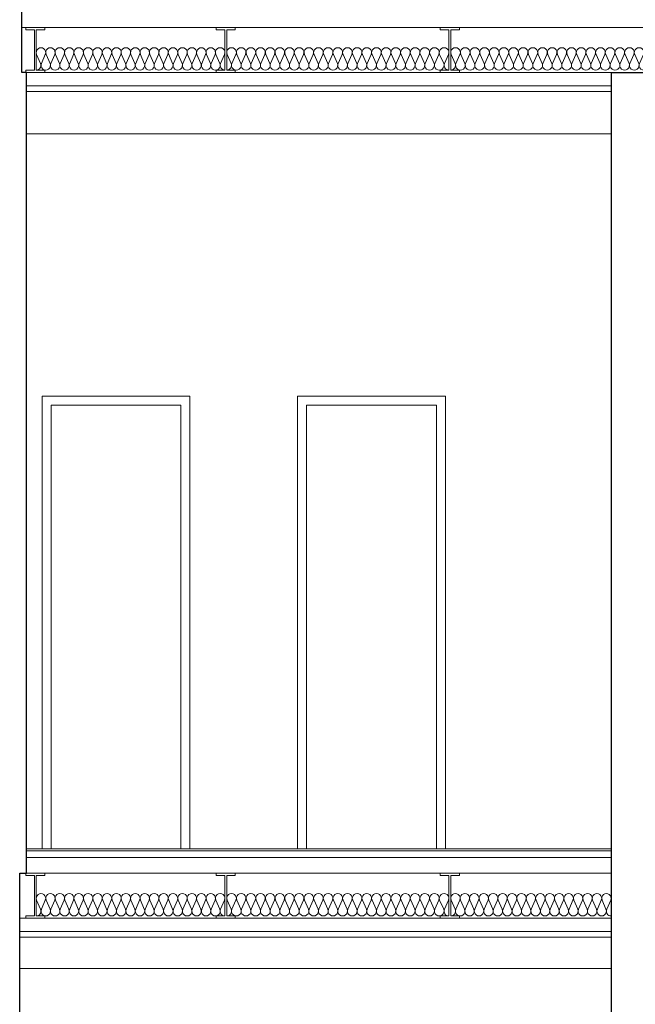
# Model space of a CAD drawing. Extents: x -394022 to -71759, y -12022 to 18278.
# Tile 34 of 91: x -219589 to -216841, y -351 to 4043. Entities that reach past the tile are written whole.
import ezdxf

# ---------------------------------------------------------------- set-up
doc = ezdxf.new("R2010")
doc.units = 0
doc.header["$MEASUREMENT"] = 0
doc.layers.add('INWENT STROPY', color=7, linetype='Continuous')
for name, color, linetype, lineweight, true_color in [('INWENT STROPY_Nr_Pióra__2', 7, 'Continuous', 13, 0x7f7f7f), ('INWENT STROPY_Nr_Pióra__25', 7, 'Continuous', 15, 0x40a5ff), ('Inwentaryzacja Konst._Nr_Pióra__25', 7, 'Continuous', 15, 0x40a5ff)]:
    doc.layers.add(name, color=color, linetype=linetype, lineweight=lineweight, true_color=true_color)
for name, color, linetype, lineweight in [('INWENT STROPY_Nr_Pióra__21', 7, 'Continuous', 13), ('INWENT. DRZWI_Nr_Pióra__21', 7, 'Continuous', 13), ('INWENT.ŚCIANY_Nr_Pióra__1', 7, 'Continuous', 25)]:
    doc.layers.add(name, color=color, linetype=linetype, lineweight=lineweight)

# ---------------------------------------------------------------- blocks, each defined once
blk = doc.blocks.new('Izolacja cieplna 14_18', base_point=(-219515.2, 43.2))
at = {"layer": 'INWENT STROPY_Nr_Pióra__2', "linetype": 'Continuous'}
for p, q in [((-219513.5, 113.4), (-219496, 73)), ((-219492.4, 73), (-219474.9, 113.4)), ((-219471.4, 113.4), (-219453.9, 73)), ((-219450.3, 73), (-219432.8, 113.4)), ((-219429.3, 113.4), (-219411.8, 73)), ((-219408.2, 73), (-219390.7, 113.4)), ((-219387.2, 113.4), (-219369.7, 73)), ((-219366.1, 73), (-219348.6, 113.4)), ((-219345.1, 113.4), (-219327.6, 73)), ((-219324, 73), (-219306.5, 113.4)), ((-219303, 113.4), (-219285.5, 73)), ((-219281.9, 73), (-219264.4, 113.4)), ((-219260.9, 113.4), (-219243.4, 73)), ((-219239.8, 73), (-219222.3, 113.4)), ((-219218.8, 113.4), (-219201.3, 73)), ((-219197.7, 73), (-219180.2, 113.4)), ((-219176.7, 113.4), (-219159.2, 73)), ((-219155.6, 73), (-219138.1, 113.4)), ((-219134.6, 113.4), (-219117.1, 73)), ((-219113.5, 73), (-219096, 113.4)), ((-219092.5, 113.4), (-219075, 73)), ((-219071.4, 73), (-219053.9, 113.4)), ((-219050.4, 113.4), (-219032.9, 73)), ((-219029.3, 73), (-219011.8, 113.4)), ((-219008.3, 113.4), (-218990.8, 73)), ((-218987.2, 73), (-218969.7, 113.4)), ((-218966.2, 113.4), (-218948.7, 73)), ((-218945.1, 73), (-218927.6, 113.4)), ((-218924.1, 113.4), (-218906.6, 73)), ((-218903, 73), (-218885.5, 113.4)), ((-218882, 113.4), (-218864.5, 73)), ((-218860.9, 73), (-218843.4, 113.4)), ((-218839.9, 113.4), (-218822.4, 73)), ((-218818.8, 73), (-218801.3, 113.4)), ((-218797.8, 113.4), (-218780.3, 73)), ((-218776.7, 73), (-218759.2, 113.4)), ((-218755.7, 113.4), (-218738.2, 73)), ((-218734.6, 73), (-218717.1, 113.4)), ((-218713.6, 113.4), (-218696.1, 73)), ((-218692.5, 73), (-218675, 113.4))]:
    blk.add_line(p, q, dxfattribs=at)
for centre, start_param, end_param in [((-219494.2, 121.9), 4.299595, 8.266775), ((-219452.1, 121.9), 4.299595, 8.266775), ((-219410, 121.9), 4.299595, 8.266775), ((-219367.9, 121.9), 4.299595, 8.266775), ((-219325.8, 121.9), 4.299595, 8.266775), ((-219283.7, 121.9), 4.299595, 8.266775), ((-219241.6, 121.9), 4.299595, 8.266775), ((-219199.5, 121.9), 4.299595, 8.266775), ((-219157.4, 121.9), 4.299595, 8.266775), ((-219115.3, 121.9), 4.299595, 8.266775), ((-219073.2, 121.9), 4.299595, 8.266775), ((-219031.1, 121.9), 4.299595, 8.266775), ((-218989, 121.9), 4.299595, 8.266775), ((-218946.9, 121.9), 4.299595, 8.266775), ((-218904.8, 121.9), 4.299595, 8.266775), ((-218862.7, 121.9), 4.299595, 8.266775), ((-218820.6, 121.9), 4.299595, 8.266775), ((-218778.5, 121.9), 4.299595, 8.266775), ((-218736.4, 121.9), 4.299595, 8.266775), ((-218694.3, 121.9), 4.299595, 8.266775), ((-219515.2, 64.4), 3.141593, 5.125182), ((-219473.1, 64.4), 1.158004, 5.125183), ((-219431, 64.4), 1.158004, 5.125183), ((-219388.9, 64.4), 1.158004, 5.125183), ((-219346.8, 64.4), 1.158004, 5.125183), ((-219304.7, 64.4), 1.158004, 5.125183), ((-219262.6, 64.4), 1.158004, 5.125183), ((-219220.5, 64.4), 1.158004, 5.125183), ((-219178.4, 64.4), 1.158004, 5.125183), ((-219136.3, 64.4), 1.158004, 5.125183), ((-219094.2, 64.4), 1.158004, 5.125183), ((-219052.1, 64.4), 1.158004, 5.125183), ((-219010, 64.4), 1.158004, 5.125183), ((-218967.9, 64.4), 1.158004, 5.125183), ((-218925.8, 64.4), 1.158004, 5.125183), ((-218883.7, 64.4), 1.158004, 5.125183), ((-218841.6, 64.4), 1.158004, 5.125183), ((-218799.5, 64.4), 1.158004, 5.125183), ((-218757.4, 64.4), 1.158004, 5.125183), ((-218715.3, 64.4), 1.158004, 5.125183), ((-218673.2, 64.4), 1.158004, 3.141593)]:
    blk.add_ellipse(centre, major_axis=(0, 21.3), ratio=0.989759, start_param=start_param, end_param=end_param, dxfattribs=at)
blk = doc.blocks.new('Izolacja cieplna 14_29', base_point=(-217665.2, 3818.2))
at = {"layer": 'INWENT STROPY_Nr_Pióra__2', "linetype": 'Continuous'}
for p, q in [((-217663.4, 3888.4), (-217645.5, 3848)), ((-217641.9, 3848), (-217623.9, 3888.4)), ((-217620.3, 3888.4), (-217602.4, 3848)), ((-217598.7, 3848), (-217580.8, 3888.4)), ((-217577.2, 3888.4), (-217559.2, 3848)), ((-217555.6, 3848), (-217537.7, 3888.4)), ((-217534, 3888.4), (-217516.1, 3848)), ((-217512.5, 3848), (-217494.5, 3888.4)), ((-217490.9, 3888.4), (-217473, 3848)), ((-217469.3, 3848), (-217451.4, 3888.4)), ((-217447.8, 3888.4), (-217429.8, 3848)), ((-217426.2, 3848), (-217408.3, 3888.4)), ((-217404.7, 3888.4), (-217386.7, 3848)), ((-217383.1, 3848), (-217365.1, 3888.4)), ((-217361.5, 3888.4), (-217343.6, 3848)), ((-217340, 3848), (-217322, 3888.4)), ((-217318.4, 3888.4), (-217300.4, 3848)), ((-217296.8, 3848), (-217278.9, 3888.4)), ((-217275.3, 3888.4), (-217257.3, 3848)), ((-217253.7, 3848), (-217235.8, 3888.4)), ((-217232.1, 3888.4), (-217214.2, 3848)), ((-217210.6, 3848), (-217192.6, 3888.4)), ((-217189, 3888.4), (-217171.1, 3848)), ((-217167.4, 3848), (-217149.5, 3888.4)), ((-217145.9, 3888.4), (-217127.9, 3848)), ((-217124.3, 3848), (-217106.4, 3888.4)), ((-217102.7, 3888.4), (-217084.8, 3848)), ((-217081.2, 3848), (-217063.2, 3888.4)), ((-217059.6, 3888.4), (-217041.7, 3848)), ((-217038, 3848), (-217020.1, 3888.4)), ((-217016.5, 3888.4), (-216998.5, 3848)), ((-216994.9, 3848), (-216977, 3888.4)), ((-216973.3, 3888.4), (-216955.4, 3848)), ((-216951.8, 3848), (-216933.8, 3888.4)), ((-216930.2, 3888.4), (-216912.3, 3848)), ((-216908.7, 3848), (-216890.7, 3888.4)), ((-216887.1, 3888.4), (-216869.1, 3848)), ((-216865.5, 3848), (-216847.6, 3888.4)), ((-216844, 3888.4), (-216826, 3848)), ((-216822.4, 3848), (-216804.4, 3888.4)), ((-216800.8, 3888.4), (-216782.9, 3848)), ((-216779.3, 3848), (-216761.3, 3888.4)), ((-216757.7, 3888.4), (-216739.8, 3848)), ((-216736.1, 3848), (-216718.2, 3888.4)), ((-216714.6, 3888.4), (-216696.6, 3848)), ((-216693, 3848), (-216675.1, 3888.4))]:
    blk.add_line(p, q, dxfattribs=at)
for centre, start_param, end_param in [((-217643.7, 3896.9), 5.870392, 9.837571), ((-217600.6, 3896.9), 5.870392, 9.837571), ((-217557.4, 3896.9), 5.870392, 9.837571), ((-217514.3, 3896.9), 5.870392, 9.837571), ((-217471.2, 3896.9), 5.870392, 9.837571), ((-217428, 3896.9), 5.870392, 9.837571), ((-217384.9, 3896.9), 5.870392, 9.837571), ((-217341.8, 3896.9), 5.870392, 9.837571), ((-217298.6, 3896.9), 5.870392, 9.837571), ((-217255.5, 3896.9), 5.870392, 9.837571), ((-217212.4, 3896.9), 5.870392, 9.837571), ((-217169.2, 3896.9), 5.870392, 9.837571), ((-217126.1, 3896.9), 5.870392, 9.837571), ((-217083, 3896.9), 5.870392, 9.837571), ((-217039.9, 3896.9), 5.870392, 9.837571), ((-216996.7, 3896.9), 5.870392, 9.837571), ((-216953.6, 3896.9), 5.870392, 9.837571), ((-216910.5, 3896.9), 5.870392, 9.837571), ((-216867.3, 3896.9), 5.870392, 9.837571), ((-216824.2, 3896.9), 5.870392, 9.837571), ((-216781.1, 3896.9), 5.870392, 9.837571), ((-216737.9, 3896.9), 5.870392, 9.837571), ((-216694.8, 3896.9), 5.870392, 9.837571), ((-217665.2, 3839.4), 4.712389, 6.695979), ((-217622.1, 3839.4), 2.7288, 6.695979), ((-217579, 3839.4), 2.7288, 6.695979), ((-217535.9, 3839.4), 2.7288, 6.695979), ((-217492.7, 3839.4), 2.7288, 6.695979), ((-217449.6, 3839.4), 2.7288, 6.695979), ((-217406.5, 3839.4), 2.7288, 6.695979), ((-217363.3, 3839.4), 2.7288, 6.695979), ((-217320.2, 3839.4), 2.7288, 6.695979), ((-217277.1, 3839.4), 2.7288, 6.695979), ((-217233.9, 3839.4), 2.7288, 6.695979), ((-217190.8, 3839.4), 2.7288, 6.695979), ((-217147.7, 3839.4), 2.7288, 6.695979), ((-217104.6, 3839.4), 2.7288, 6.695979), ((-217061.4, 3839.4), 2.7288, 6.695979), ((-217018.3, 3839.4), 2.7288, 6.695979), ((-216975.2, 3839.4), 2.7288, 6.695979), ((-216932, 3839.4), 2.7288, 6.695979), ((-216888.9, 3839.4), 2.7288, 6.695979), ((-216845.8, 3839.4), 2.7288, 6.695979), ((-216802.6, 3839.4), 2.7288, 6.695979), ((-216759.5, 3839.4), 2.7288, 6.695979), ((-216716.4, 3839.4), 2.7288, 6.695979), ((-216673.2, 3839.4), 2.7288, 4.712389)]:
    blk.add_ellipse(centre, major_axis=(21.6, 0), ratio=0.986209, start_param=start_param, end_param=end_param, dxfattribs=at)
blk = doc.blocks.new('Izolacja cieplna 14_94', base_point=(-219515.2, 3818.2))
at = {"layer": 'INWENT STROPY_Nr_Pióra__2', "linetype": 'Continuous'}
for p, q in [((-219513.5, 3888.4), (-219496, 3848)), ((-219492.4, 3848), (-219474.9, 3888.4)), ((-219471.4, 3888.4), (-219453.9, 3848)), ((-219450.3, 3848), (-219432.8, 3888.4)), ((-219429.3, 3888.4), (-219411.8, 3848)), ((-219408.2, 3848), (-219390.7, 3888.4)), ((-219387.2, 3888.4), (-219369.7, 3848)), ((-219366.1, 3848), (-219348.6, 3888.4)), ((-219345.1, 3888.4), (-219327.6, 3848)), ((-219324, 3848), (-219306.5, 3888.4)), ((-219303, 3888.4), (-219285.5, 3848)), ((-219281.9, 3848), (-219264.4, 3888.4)), ((-219260.9, 3888.4), (-219243.4, 3848)), ((-219239.8, 3848), (-219222.3, 3888.4)), ((-219218.8, 3888.4), (-219201.3, 3848)), ((-219197.7, 3848), (-219180.2, 3888.4)), ((-219176.7, 3888.4), (-219159.2, 3848)), ((-219155.6, 3848), (-219138.1, 3888.4)), ((-219134.6, 3888.4), (-219117.1, 3848)), ((-219113.5, 3848), (-219096, 3888.4)), ((-219092.5, 3888.4), (-219075, 3848)), ((-219071.4, 3848), (-219053.9, 3888.4)), ((-219050.4, 3888.4), (-219032.9, 3848)), ((-219029.3, 3848), (-219011.8, 3888.4)), ((-219008.3, 3888.4), (-218990.8, 3848)), ((-218987.2, 3848), (-218969.7, 3888.4)), ((-218966.2, 3888.4), (-218948.7, 3848)), ((-218945.1, 3848), (-218927.6, 3888.4)), ((-218924.1, 3888.4), (-218906.6, 3848)), ((-218903, 3848), (-218885.5, 3888.4)), ((-218882, 3888.4), (-218864.5, 3848)), ((-218860.9, 3848), (-218843.4, 3888.4)), ((-218839.9, 3888.4), (-218822.4, 3848)), ((-218818.8, 3848), (-218801.3, 3888.4)), ((-218797.8, 3888.4), (-218780.3, 3848)), ((-218776.7, 3848), (-218759.2, 3888.4)), ((-218755.7, 3888.4), (-218738.2, 3848)), ((-218734.6, 3848), (-218717.1, 3888.4)), ((-218713.6, 3888.4), (-218696.1, 3848)), ((-218692.5, 3848), (-218675, 3888.4))]:
    blk.add_line(p, q, dxfattribs=at)
for centre, start_param, end_param in [((-219494.2, 3896.9), 4.299595, 8.266775), ((-219452.1, 3896.9), 4.299595, 8.266775), ((-219410, 3896.9), 4.299595, 8.266775), ((-219367.9, 3896.9), 4.299595, 8.266775), ((-219325.8, 3896.9), 4.299595, 8.266775), ((-219283.7, 3896.9), 4.299595, 8.266775), ((-219241.6, 3896.9), 4.299595, 8.266775), ((-219199.5, 3896.9), 4.299595, 8.266775), ((-219157.4, 3896.9), 4.299595, 8.266775), ((-219115.3, 3896.9), 4.299595, 8.266775), ((-219073.2, 3896.9), 4.299595, 8.266775), ((-219031.1, 3896.9), 4.299595, 8.266775), ((-218989, 3896.9), 4.299595, 8.266775), ((-218946.9, 3896.9), 4.299595, 8.266775), ((-218904.8, 3896.9), 4.299595, 8.266775), ((-218862.7, 3896.9), 4.299595, 8.266775), ((-218820.6, 3896.9), 4.299595, 8.266775), ((-218778.5, 3896.9), 4.299595, 8.266775), ((-218736.4, 3896.9), 4.299595, 8.266775), ((-218694.3, 3896.9), 4.299595, 8.266775), ((-219515.2, 3839.4), 3.141593, 5.125182), ((-219473.1, 3839.4), 1.158004, 5.125183), ((-219431, 3839.4), 1.158004, 5.125183), ((-219388.9, 3839.4), 1.158004, 5.125183), ((-219346.8, 3839.4), 1.158004, 5.125183), ((-219304.7, 3839.4), 1.158004, 5.125183), ((-219262.6, 3839.4), 1.158004, 5.125183), ((-219220.5, 3839.4), 1.158004, 5.125183), ((-219178.4, 3839.4), 1.158004, 5.125183), ((-219136.3, 3839.4), 1.158004, 5.125183), ((-219094.2, 3839.4), 1.158004, 5.125183), ((-219052.1, 3839.4), 1.158004, 5.125183), ((-219010, 3839.4), 1.158004, 5.125183), ((-218967.9, 3839.4), 1.158004, 5.125183), ((-218925.8, 3839.4), 1.158004, 5.125183), ((-218883.7, 3839.4), 1.158004, 5.125183), ((-218841.6, 3839.4), 1.158004, 5.125183), ((-218799.5, 3839.4), 1.158004, 5.125183), ((-218757.4, 3839.4), 1.158004, 5.125183), ((-218715.3, 3839.4), 1.158004, 5.125183), ((-218673.2, 3839.4), 1.158004, 3.141593)]:
    blk.add_ellipse(centre, major_axis=(0, 21.3), ratio=0.989759, start_param=start_param, end_param=end_param, dxfattribs=at)
blk = doc.blocks.new('Izolacja cieplna 14_95', base_point=(-218665.2, 3818.2))
at = {"layer": 'INWENT STROPY_Nr_Pióra__2', "linetype": 'Continuous'}
for p, q in [((-218663.4, 3888.4), (-218645.5, 3848)), ((-218641.9, 3848), (-218623.9, 3888.4)), ((-218620.3, 3888.4), (-218602.4, 3848)), ((-218598.7, 3848), (-218580.8, 3888.4)), ((-218577.2, 3888.4), (-218559.2, 3848)), ((-218555.6, 3848), (-218537.7, 3888.4)), ((-218534, 3888.4), (-218516.1, 3848)), ((-218512.5, 3848), (-218494.5, 3888.4)), ((-218490.9, 3888.4), (-218473, 3848)), ((-218469.3, 3848), (-218451.4, 3888.4)), ((-218447.8, 3888.4), (-218429.8, 3848)), ((-218426.2, 3848), (-218408.3, 3888.4)), ((-218404.7, 3888.4), (-218386.7, 3848)), ((-218383.1, 3848), (-218365.1, 3888.4)), ((-218361.5, 3888.4), (-218343.6, 3848)), ((-218340, 3848), (-218322, 3888.4)), ((-218318.4, 3888.4), (-218300.4, 3848)), ((-218296.8, 3848), (-218278.9, 3888.4)), ((-218275.3, 3888.4), (-218257.3, 3848)), ((-218253.7, 3848), (-218235.8, 3888.4)), ((-218232.1, 3888.4), (-218214.2, 3848)), ((-218210.6, 3848), (-218192.6, 3888.4)), ((-218189, 3888.4), (-218171.1, 3848)), ((-218167.4, 3848), (-218149.5, 3888.4)), ((-218145.9, 3888.4), (-218127.9, 3848)), ((-218124.3, 3848), (-218106.4, 3888.4)), ((-218102.7, 3888.4), (-218084.8, 3848)), ((-218081.2, 3848), (-218063.2, 3888.4)), ((-218059.6, 3888.4), (-218041.7, 3848)), ((-218038, 3848), (-218020.1, 3888.4)), ((-218016.5, 3888.4), (-217998.5, 3848)), ((-217994.9, 3848), (-217977, 3888.4)), ((-217973.3, 3888.4), (-217955.4, 3848)), ((-217951.8, 3848), (-217933.8, 3888.4)), ((-217930.2, 3888.4), (-217912.3, 3848)), ((-217908.7, 3848), (-217890.7, 3888.4)), ((-217887.1, 3888.4), (-217869.1, 3848)), ((-217865.5, 3848), (-217847.6, 3888.4)), ((-217844, 3888.4), (-217826, 3848)), ((-217822.4, 3848), (-217804.4, 3888.4)), ((-217800.8, 3888.4), (-217782.9, 3848)), ((-217779.3, 3848), (-217761.3, 3888.4)), ((-217757.7, 3888.4), (-217739.8, 3848)), ((-217736.1, 3848), (-217718.2, 3888.4)), ((-217714.6, 3888.4), (-217696.6, 3848)), ((-217693, 3848), (-217675.1, 3888.4))]:
    blk.add_line(p, q, dxfattribs=at)
for centre, start_param, end_param in [((-218643.7, 3896.9), 5.870392, 9.837571), ((-218600.6, 3896.9), 5.870392, 9.837571), ((-218557.4, 3896.9), 5.870392, 9.837571), ((-218514.3, 3896.9), 5.870392, 9.837571), ((-218471.2, 3896.9), 5.870392, 9.837571), ((-218428, 3896.9), 5.870392, 9.837571), ((-218384.9, 3896.9), 5.870392, 9.837571), ((-218341.8, 3896.9), 5.870392, 9.837571), ((-218298.6, 3896.9), 5.870392, 9.837571), ((-218255.5, 3896.9), 5.870392, 9.837571), ((-218212.4, 3896.9), 5.870392, 9.837571), ((-218169.2, 3896.9), 5.870392, 9.837571), ((-218126.1, 3896.9), 5.870392, 9.837571), ((-218083, 3896.9), 5.870392, 9.837571), ((-218039.9, 3896.9), 5.870392, 9.837571), ((-217996.7, 3896.9), 5.870392, 9.837571), ((-217953.6, 3896.9), 5.870392, 9.837571), ((-217910.5, 3896.9), 5.870392, 9.837571), ((-217867.3, 3896.9), 5.870392, 9.837571), ((-217824.2, 3896.9), 5.870392, 9.837571), ((-217781.1, 3896.9), 5.870392, 9.837571), ((-217737.9, 3896.9), 5.870392, 9.837571), ((-217694.8, 3896.9), 5.870392, 9.837571), ((-218665.2, 3839.4), 4.712389, 6.695979), ((-218622.1, 3839.4), 2.7288, 6.695979), ((-218579, 3839.4), 2.7288, 6.695979), ((-218535.9, 3839.4), 2.7288, 6.695979), ((-218492.7, 3839.4), 2.7288, 6.695979), ((-218449.6, 3839.4), 2.7288, 6.695979), ((-218406.5, 3839.4), 2.7288, 6.695979), ((-218363.3, 3839.4), 2.7288, 6.695979), ((-218320.2, 3839.4), 2.7288, 6.695979), ((-218277.1, 3839.4), 2.7288, 6.695979), ((-218233.9, 3839.4), 2.7288, 6.695979), ((-218190.8, 3839.4), 2.7288, 6.695979), ((-218147.7, 3839.4), 2.7288, 6.695979), ((-218104.6, 3839.4), 2.7288, 6.695979), ((-218061.4, 3839.4), 2.7288, 6.695979), ((-218018.3, 3839.4), 2.7288, 6.695979), ((-217975.2, 3839.4), 2.7288, 6.695979), ((-217932, 3839.4), 2.7288, 6.695979), ((-217888.9, 3839.4), 2.7288, 6.695979), ((-217845.8, 3839.4), 2.7288, 6.695979), ((-217802.6, 3839.4), 2.7288, 6.695979), ((-217759.5, 3839.4), 2.7288, 6.695979), ((-217716.4, 3839.4), 2.7288, 6.695979), ((-217673.2, 3839.4), 2.7288, 4.712389)]:
    blk.add_ellipse(centre, major_axis=(21.6, 0), ratio=0.986209, start_param=start_param, end_param=end_param, dxfattribs=at)
blk = doc.blocks.new('Izolacja cieplna 14_105', base_point=(-217665.2, 43.2))
at = {"layer": 'INWENT STROPY_Nr_Pióra__2', "linetype": 'Continuous'}
for p, q in [((-217663.5, 113.4), (-217646, 73)), ((-217642.4, 73), (-217624.9, 113.4)), ((-217621.4, 113.4), (-217603.8, 73)), ((-217600.3, 73), (-217582.8, 113.4)), ((-217579.2, 113.4), (-217561.7, 73)), ((-217558.2, 73), (-217540.7, 113.4)), ((-217537.1, 113.4), (-217519.6, 73)), ((-217516.1, 73), (-217498.5, 113.4)), ((-217495, 113.4), (-217477.5, 73)), ((-217473.9, 73), (-217456.4, 113.4)), ((-217452.9, 113.4), (-217435.4, 73)), ((-217431.8, 73), (-217414.3, 113.4)), ((-217410.8, 113.4), (-217393.3, 73)), ((-217389.7, 73), (-217372.2, 113.4)), ((-217368.7, 113.4), (-217351.1, 73)), ((-217347.6, 73), (-217330.1, 113.4)), ((-217326.5, 113.4), (-217309, 73)), ((-217305.5, 73), (-217288, 113.4)), ((-217284.4, 113.4), (-217266.9, 73)), ((-217263.4, 73), (-217245.8, 113.4)), ((-217242.3, 113.4), (-217224.8, 73)), ((-217221.2, 73), (-217203.7, 113.4)), ((-217200.2, 113.4), (-217182.7, 73)), ((-217179.1, 73), (-217161.6, 113.4)), ((-217158.1, 113.4), (-217140.5, 73)), ((-217137, 73), (-217119.5, 113.4)), ((-217115.9, 113.4), (-217098.4, 73)), ((-217094.9, 73), (-217077.4, 113.4)), ((-217073.8, 113.4), (-217056.3, 73)), ((-217052.8, 73), (-217035.3, 113.4)), ((-217031.7, 113.4), (-217014.2, 73)), ((-217010.7, 73), (-216993.1, 113.4)), ((-216989.6, 113.4), (-216972.1, 73)), ((-216968.5, 73), (-216951, 113.4))]:
    blk.add_line(p, q, dxfattribs=at)
for centre, start_param, end_param in [((-217644.2, 121.9), 4.299595, 8.266775), ((-217602.1, 121.9), 4.299595, 8.266775), ((-217560, 121.9), 4.299595, 8.266775), ((-217517.8, 121.9), 4.299595, 8.266775), ((-217475.7, 121.9), 4.299595, 8.266775), ((-217433.6, 121.9), 4.299595, 8.266775), ((-217391.5, 121.9), 4.299595, 8.266775), ((-217349.4, 121.9), 4.299595, 8.266775), ((-217307.2, 121.9), 4.299595, 8.266775), ((-217265.1, 121.9), 4.299595, 8.266775), ((-217223, 121.9), 4.299595, 8.266775), ((-217180.9, 121.9), 4.299595, 8.266775), ((-217138.8, 121.9), 4.299595, 8.266775), ((-217096.7, 121.9), 4.299595, 8.266775), ((-217054.5, 121.9), 4.299595, 8.266775), ((-217012.4, 121.9), 4.299595, 8.266775), ((-216970.3, 121.9), 4.299595, 8.266775), ((-217665.2, 64.4), 3.141593, 5.125182), ((-217623.1, 64.4), 1.158004, 5.125183), ((-217581, 64.4), 1.158004, 5.125183), ((-217538.9, 64.4), 1.158004, 5.125183), ((-217496.8, 64.4), 1.158004, 5.125183), ((-217454.7, 64.4), 1.158004, 5.125183), ((-217412.5, 64.4), 1.158004, 5.125183), ((-217370.4, 64.4), 1.158004, 5.125183), ((-217328.3, 64.4), 1.158004, 5.125183), ((-217286.2, 64.4), 1.158004, 5.125183), ((-217244.1, 64.4), 1.158004, 5.125183), ((-217202, 64.4), 1.158004, 5.125183), ((-217159.8, 64.4), 1.158004, 5.125183), ((-217117.7, 64.4), 1.158004, 5.125183), ((-217075.6, 64.4), 1.158004, 5.125183), ((-217033.5, 64.4), 1.158004, 5.125183), ((-216991.4, 64.4), 1.158004, 5.125183), ((-216949.2, 64.4), 1.158004, 3.141593)]:
    blk.add_ellipse(centre, major_axis=(0, 21.3), ratio=0.990174, start_param=start_param, end_param=end_param, dxfattribs=at)
blk = doc.blocks.new('Izolacja cieplna 14_106', base_point=(-218665.2, 43.2))
at = {"layer": 'INWENT STROPY_Nr_Pióra__2', "linetype": 'Continuous'}
for p, q in [((-218663.4, 113.4), (-218645.5, 73)), ((-218641.9, 73), (-218623.9, 113.4)), ((-218620.3, 113.4), (-218602.4, 73)), ((-218598.7, 73), (-218580.8, 113.4)), ((-218577.2, 113.4), (-218559.2, 73)), ((-218555.6, 73), (-218537.7, 113.4)), ((-218534, 113.4), (-218516.1, 73)), ((-218512.5, 73), (-218494.5, 113.4)), ((-218490.9, 113.4), (-218473, 73)), ((-218469.3, 73), (-218451.4, 113.4)), ((-218447.8, 113.4), (-218429.8, 73)), ((-218426.2, 73), (-218408.3, 113.4)), ((-218404.7, 113.4), (-218386.7, 73)), ((-218383.1, 73), (-218365.1, 113.4)), ((-218361.5, 113.4), (-218343.6, 73)), ((-218340, 73), (-218322, 113.4)), ((-218318.4, 113.4), (-218300.4, 73)), ((-218296.8, 73), (-218278.9, 113.4)), ((-218275.3, 113.4), (-218257.3, 73)), ((-218253.7, 73), (-218235.8, 113.4)), ((-218232.1, 113.4), (-218214.2, 73)), ((-218210.6, 73), (-218192.6, 113.4)), ((-218189, 113.4), (-218171.1, 73)), ((-218167.4, 73), (-218149.5, 113.4)), ((-218145.9, 113.4), (-218127.9, 73)), ((-218124.3, 73), (-218106.4, 113.4)), ((-218102.7, 113.4), (-218084.8, 73)), ((-218081.2, 73), (-218063.2, 113.4)), ((-218059.6, 113.4), (-218041.7, 73)), ((-218038, 73), (-218020.1, 113.4)), ((-218016.5, 113.4), (-217998.5, 73)), ((-217994.9, 73), (-217977, 113.4)), ((-217973.3, 113.4), (-217955.4, 73)), ((-217951.8, 73), (-217933.8, 113.4)), ((-217930.2, 113.4), (-217912.3, 73)), ((-217908.7, 73), (-217890.7, 113.4)), ((-217887.1, 113.4), (-217869.1, 73)), ((-217865.5, 73), (-217847.6, 113.4)), ((-217844, 113.4), (-217826, 73)), ((-217822.4, 73), (-217804.4, 113.4)), ((-217800.8, 113.4), (-217782.9, 73)), ((-217779.3, 73), (-217761.3, 113.4)), ((-217757.7, 113.4), (-217739.8, 73)), ((-217736.1, 73), (-217718.2, 113.4)), ((-217714.6, 113.4), (-217696.6, 73)), ((-217693, 73), (-217675.1, 113.4))]:
    blk.add_line(p, q, dxfattribs=at)
for centre, start_param, end_param in [((-218643.7, 121.9), 5.870392, 9.837571), ((-218600.6, 121.9), 5.870392, 9.837571), ((-218557.4, 121.9), 5.870392, 9.837571), ((-218514.3, 121.9), 5.870392, 9.837571), ((-218471.2, 121.9), 5.870392, 9.837571), ((-218428, 121.9), 5.870392, 9.837571), ((-218384.9, 121.9), 5.870392, 9.837571), ((-218341.8, 121.9), 5.870392, 9.837571), ((-218298.6, 121.9), 5.870392, 9.837571), ((-218255.5, 121.9), 5.870392, 9.837571), ((-218212.4, 121.9), 5.870392, 9.837571), ((-218169.2, 121.9), 5.870392, 9.837571), ((-218126.1, 121.9), 5.870392, 9.837571), ((-218083, 121.9), 5.870392, 9.837571), ((-218039.9, 121.9), 5.870392, 9.837571), ((-217996.7, 121.9), 5.870392, 9.837571), ((-217953.6, 121.9), 5.870392, 9.837571), ((-217910.5, 121.9), 5.870392, 9.837571), ((-217867.3, 121.9), 5.870392, 9.837571), ((-217824.2, 121.9), 5.870392, 9.837571), ((-217781.1, 121.9), 5.870392, 9.837571), ((-217737.9, 121.9), 5.870392, 9.837571), ((-217694.8, 121.9), 5.870392, 9.837571), ((-218665.2, 64.4), 4.712389, 6.695979), ((-218622.1, 64.4), 2.7288, 6.695979), ((-218579, 64.4), 2.7288, 6.695979), ((-218535.9, 64.4), 2.7288, 6.695979), ((-218492.7, 64.4), 2.7288, 6.695979), ((-218449.6, 64.4), 2.7288, 6.695979), ((-218406.5, 64.4), 2.7288, 6.695979), ((-218363.3, 64.4), 2.7288, 6.695979), ((-218320.2, 64.4), 2.7288, 6.695979), ((-218277.1, 64.4), 2.7288, 6.695979), ((-218233.9, 64.4), 2.7288, 6.695979), ((-218190.8, 64.4), 2.7288, 6.695979), ((-218147.7, 64.4), 2.7288, 6.695979), ((-218104.6, 64.4), 2.7288, 6.695979), ((-218061.4, 64.4), 2.7288, 6.695979), ((-218018.3, 64.4), 2.7288, 6.695979), ((-217975.2, 64.4), 2.7288, 6.695979), ((-217932, 64.4), 2.7288, 6.695979), ((-217888.9, 64.4), 2.7288, 6.695979), ((-217845.8, 64.4), 2.7288, 6.695979), ((-217802.6, 64.4), 2.7288, 6.695979), ((-217759.5, 64.4), 2.7288, 6.695979), ((-217716.4, 64.4), 2.7288, 6.695979), ((-217673.2, 64.4), 2.7288, 4.712389)]:
    blk.add_ellipse(centre, major_axis=(21.6, 0), ratio=0.986209, start_param=start_param, end_param=end_param, dxfattribs=at)

msp = doc.modelspace()

# ---------------------------------------------------------------- linework, layer by layer
at = {"layer": 'INWENT STROPY_Nr_Pióra__2', "linetype": 'Continuous'}
for p, q in [((-219559.2, 3533.2), (-216949.2, 3533.2)), ((-219589.2, -191.8), (-216949.2, -191.8))]:
    msp.add_line(p, q, dxfattribs=at)
at = {"layer": 'INWENT STROPY_Nr_Pióra__21', "linetype": 'Continuous'}
for p, q in [((-216949.2, 3748.2), (-219559.2, 3748.2)), ((-216949.2, 3723.2), (-219559.2, 3723.2)), ((-216949.2, 343.2), (-219559.2, 343.2)), ((-216949.2, 333.2), (-219559.2, 333.2)), ((-216949.2, 303.2), (-219559.2, 303.2)), ((-216949.2, -26.8), (-219589.2, -26.8)), ((-216949.2, -51.8), (-219589.2, -51.8))]:
    msp.add_line(p, q, dxfattribs=at)
at = {"layer": 'INWENT STROPY_Nr_Pióra__25', "linetype": 'Continuous'}
for p, q in [((-219561.7, 3998.2), (-219561.7, 4008.2)), ((-219476.7, 4008.2), (-219561.7, 4008.2)), ((-219476.7, 3998.2), (-219476.7, 4008.2)), ((-218711.7, 3998.2), (-218711.7, 4008.2)), ((-218626.7, 4008.2), (-218711.7, 4008.2)), ((-218626.7, 3998.2), (-218626.7, 4008.2)), ((-217626.7, 4008.2), (-217711.7, 4008.2)), ((-217711.7, 3998.2), (-217711.7, 4008.2)), ((-217626.7, 3998.2), (-217626.7, 4008.2)), ((-219523.2, 3998.2), (-219561.7, 3998.2)), ((-219523.2, 3818.2), (-219523.2, 3998.2)), ((-219515.2, 3818.2), (-219515.2, 3998.2)), ((-219476.7, 3998.2), (-219515.2, 3998.2)), ((-218673.2, 3998.2), (-218711.7, 3998.2)), ((-218673.2, 3818.2), (-218673.2, 3998.2)), ((-218665.2, 3818.2), (-218665.2, 3998.2)), ((-218626.7, 3998.2), (-218665.2, 3998.2)), ((-217673.2, 3998.2), (-217711.7, 3998.2)), ((-217673.2, 3818.2), (-217673.2, 3998.2)), ((-217665.2, 3818.2), (-217665.2, 3998.2)), ((-217626.7, 3998.2), (-217665.2, 3998.2)), ((-219523.2, 3818.2), (-219561.7, 3818.2)), ((-219561.7, 3808.2), (-219561.7, 3818.2)), ((-219476.7, 3808.2), (-219561.7, 3808.2)), ((-219476.7, 3818.2), (-219515.2, 3818.2)), ((-219476.7, 3818.2), (-219476.7, 3808.2)), ((-218711.7, 3808.2), (-218711.7, 3818.2)), ((-218673.2, 3818.2), (-218711.7, 3818.2)), ((-218626.7, 3808.2), (-218711.7, 3808.2)), ((-218626.7, 3818.2), (-218665.2, 3818.2)), ((-218626.7, 3818.2), (-218626.7, 3808.2)), ((-217673.2, 3818.2), (-217711.7, 3818.2)), ((-217711.7, 3808.2), (-217711.7, 3818.2)), ((-217626.7, 3808.2), (-217711.7, 3808.2)), ((-217626.7, 3818.2), (-217665.2, 3818.2)), ((-217626.7, 3818.2), (-217626.7, 3808.2)), ((-219476.7, 233.2), (-219561.7, 233.2)), ((-219561.7, 223.2), (-219561.7, 233.2)), ((-219523.2, 223.2), (-219561.7, 223.2)), ((-219523.2, 43.2), (-219523.2, 223.2)), ((-219476.7, 223.2), (-219515.2, 223.2)), ((-219515.2, 43.2), (-219515.2, 223.2)), ((-219476.7, 223.2), (-219476.7, 233.2)), ((-218626.7, 233.2), (-218711.7, 233.2)), ((-218711.7, 223.2), (-218711.7, 233.2)), ((-218673.2, 223.2), (-218711.7, 223.2)), ((-218673.2, 43.2), (-218673.2, 223.2)), ((-218626.7, 223.2), (-218665.2, 223.2)), ((-218665.2, 43.2), (-218665.2, 223.2)), ((-218626.7, 223.2), (-218626.7, 233.2)), ((-217626.7, 233.2), (-217711.7, 233.2)), ((-217711.7, 223.2), (-217711.7, 233.2)), ((-217673.2, 223.2), (-217711.7, 223.2)), ((-217673.2, 43.2), (-217673.2, 223.2)), ((-217626.7, 223.2), (-217665.2, 223.2)), ((-217665.2, 43.2), (-217665.2, 223.2)), ((-217626.7, 223.2), (-217626.7, 233.2)), ((-219561.7, 33.2), (-219561.7, 43.2)), ((-219523.2, 43.2), (-219561.7, 43.2)), ((-219476.7, 33.2), (-219561.7, 33.2)), ((-219476.7, 43.2), (-219515.2, 43.2)), ((-219476.7, 43.2), (-219476.7, 33.2)), ((-218711.7, 33.2), (-218711.7, 43.2)), ((-218673.2, 43.2), (-218711.7, 43.2)), ((-218626.7, 33.2), (-218711.7, 33.2)), ((-218626.7, 43.2), (-218665.2, 43.2)), ((-218626.7, 43.2), (-218626.7, 33.2)), ((-217711.7, 33.2), (-217711.7, 43.2)), ((-217673.2, 43.2), (-217711.7, 43.2)), ((-217626.7, 33.2), (-217711.7, 33.2)), ((-217626.7, 43.2), (-217665.2, 43.2)), ((-217626.7, 43.2), (-217626.7, 33.2))]:
    msp.add_line(p, q, dxfattribs=at)
at = {"layer": 'INWENT. DRZWI_Nr_Pióra__21', "linetype": 'Continuous'}
for p, q in [((-219489.2, 2363.2), (-218829.2, 2363.2)), ((-219489.2, 2363.2), (-219489.2, 343.2)), ((-218829.2, 2363.2), (-218829.2, 343.2)), ((-218349.2, 2363.2), (-217689.2, 2363.2)), ((-218349.2, 2363.2), (-218349.2, 343.2)), ((-217689.2, 2363.2), (-217689.2, 343.2)), ((-219449.2, 2323.2), (-219449.2, 343.2)), ((-219449.2, 2323.2), (-218869.2, 2323.2)), ((-218869.2, 2323.2), (-218869.2, 343.2)), ((-218309.2, 2323.2), (-218309.2, 343.2)), ((-218309.2, 2323.2), (-217729.2, 2323.2)), ((-217729.2, 2323.2), (-217729.2, 343.2))]:
    msp.add_line(p, q, dxfattribs=at)
at = {"layer": 'INWENT.ŚCIANY_Nr_Pióra__1', "linetype": 'Continuous'}
for p, q in [((-219579.2, 3808.2), (-219579.2, 7543.2)), ((-219559.2, 3808.2), (-219579.2, 3808.2)), ((-219559.2, 233.2), (-219559.2, 3808.2)), ((-216949.2, 3808.2), (-216769.2, 3808.2)), ((-216949.2, 3808.2), (-216949.2, -3701.8)), ((-219589.2, -3701.8), (-219589.2, 233.2)), ((-219589.2, 233.2), (-219559.2, 233.2))]:
    msp.add_line(p, q, dxfattribs=at)
at = {"layer": 'Inwentaryzacja Konst._Nr_Pióra__25', "linetype": 'Continuous'}
for p, q in [((-213309.2, 4008.2), (-219579.2, 4008.2)), ((-216949.2, 3808.2), (-219559.2, 3808.2)), ((-216949.2, 233.2), (-219559.2, 233.2)), ((-216949.2, 33.2), (-219589.2, 33.2))]:
    msp.add_line(p, q, dxfattribs=at)

# ---------------------------------------------------------------- block references
at = {"layer": 'INWENT STROPY', "color": 104, "linetype": 'Continuous', "lineweight": 20, "true_color": 0x029e21}
for name, p in [('Izolacja cieplna 14_94', (-219515.2, 3818.2)), ('Izolacja cieplna 14_95', (-218665.2, 3818.2)), ('Izolacja cieplna 14_29', (-217665.2, 3818.2)), ('Izolacja cieplna 14_18', (-219515.2, 43.2)), ('Izolacja cieplna 14_106', (-218665.2, 43.2)), ('Izolacja cieplna 14_105', (-217665.2, 43.2))]:
    msp.add_blockref(name, p, dxfattribs=at)

doc.saveas('drawing.dxf')
